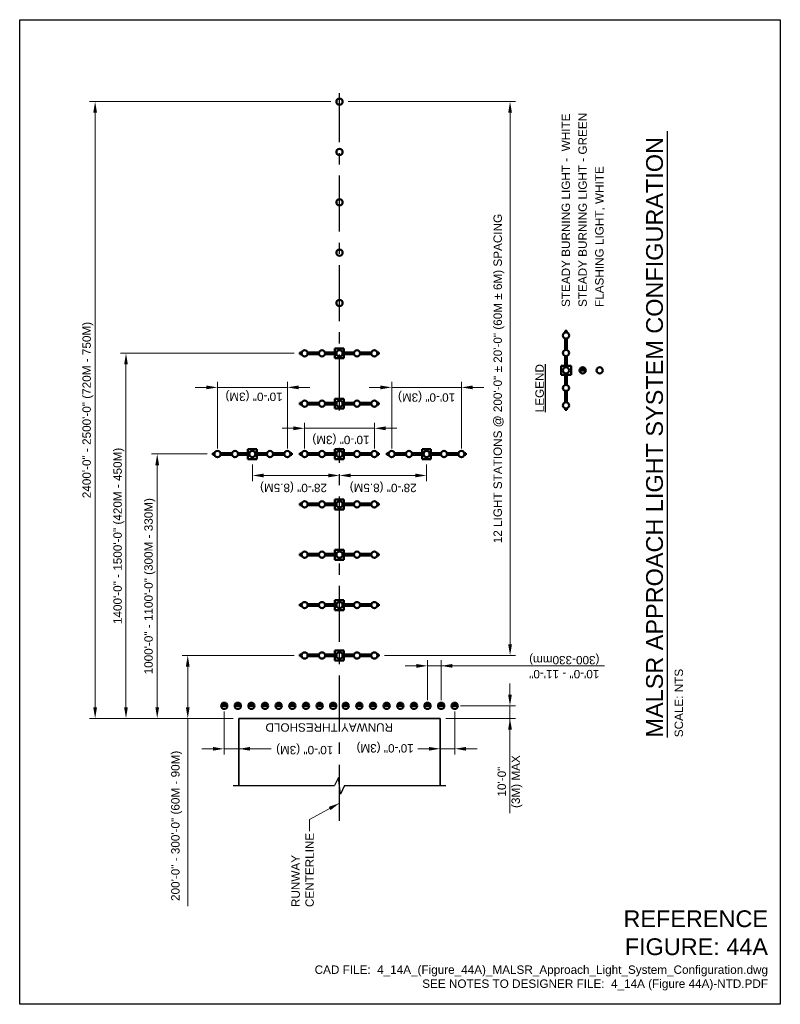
# Model space of a CAD drawing. Header units: inches. Extents: x 0 to 8.5, y 0 to 11.
import ezdxf
from ezdxf.enums import TextEntityAlignment as Align

# ---------------------------------------------------------------- set-up
doc = ezdxf.new("R2010")
doc.units = ezdxf.units.IN
doc.header["$LTSCALE"] = 0.5
doc.header["$MEASUREMENT"] = 0
doc.header["$PDSIZE"] = 2
doc.linetypes.add('CENTER', pattern=[2, 1.25, -0.25, 0.25, -0.25])
doc.layers.get('0').update_dxf_attribs({"linetype": 'CONTINUOUS'})
doc.layers.get('DEFPOINTS').update_dxf_attribs({"linetype": 'CONTINUOUS'})
for name, color, linetype, lineweight in [('C-RUNW-EDGE', 6, 'CONTINUOUS', 35), ('E-AFLD-LITE-APPR', 203, 'CONTINUOUS', 50), ('E-AFLD-LITE-APPR @ 1', 203, 'CONTINUOUS', 50), ('E-AFLD-LITE-THRS @ 1', 203, 'CONTINUOUS', 50), ('G-ANNO-RDME', 5, 'CONTINUOUS', 18)]:
    doc.layers.add(name, color=color, linetype=linetype, lineweight=lineweight)
for name, color, linetype in [('G-ANNO-DIMS', 7, 'CONTINUOUS'), ('G-ANNO-TEXT', 7, 'CONTINUOUS'), ('G-ANNO-TTLB', 7, 'CONTINUOUS')]:
    doc.layers.add(name, color=color, linetype=linetype)
doc.styles.add('00-E-TITLE-1_1', font='arial.ttf', dxfattribs={"height": 0.1875})
doc.styles.add('01-E-BLDG-1_1', font='arial.ttf', dxfattribs={"height": 0.09375})
doc.dimstyles.new('01-E-BLDG-1_1', dxfattribs={"dimtxt": 0.09375, "dimasz": 0.125, "dimexe": 0.0625, "dimexo": 0.0625, "dimgap": 0.0625, "dimtad": 1, "dimdec": 4, "dimzin": 3, "dimdsep": 46, "dimlunit": 4, "dimtxsty": '01-E-BLDG-1_1', "dimcen": 0.0625, "dimclrd": 1, "dimclre": 1, "dimclrt": 256, "dimazin": 0, "dimtfac": 1, "dimtdec": 4, "dimtmove": 1, "dimatfit": 3, "dimfxl": 1, "dimfrac": 2, "dimtolj": 1, "dimtzin": 3, "dimlwd": 0, "dimlwe": 0, "dimarcsym": 0})

# ---------------------------------------------------------------- blocks, each defined once
blk = doc.blocks.new('*D5')
at = {"layer": 'DEFPOINTS', "color": 0, "transparency": 16777216}
for p in [(0.843, 10.085), (3.539, 10.085), (1.565, 3.194)]:
    blk.add_point(p, dxfattribs=at)
at = {"layer": 'G-ANNO-DIMS', "color": 1, "lineweight": 0, "transparency": 16777216}
for p, q in [((3.477, 10.085), (0.781, 10.085)), ((0.843, 3.319), (0.843, 9.96)), ((1.502, 3.194), (0.781, 3.194))]:
    blk.add_line(p, q, dxfattribs=at)
at = {"layer": 'G-ANNO-DIMS', "color": 1, "transparency": 16777216}
for points in [[(0.822, 9.96), (0.864, 9.96), (0.843, 10.085)], [(0.822, 3.319), (0.864, 3.319), (0.843, 3.194)]]:
    blk.add_solid(points, dxfattribs=at)
at = {"layer": 'G-ANNO-DIMS', "transparency": 16777216, "insert": (0.762, 6.639), "char_height": 0.09375, "attachment_point": 5, "rotation": 90, "style": '01-E-BLDG-1_1'}
blk.add_mtext('\\A1;2400\'-0" - 2500\'-0" (720M - 750M)', dxfattribs=at)
blk = doc.blocks.new('*D7')
at = {"layer": 'DEFPOINTS', "color": 0, "transparency": 16777216}
for p in [(1.188, 7.273), (3.131, 7.273), (2.449, 3.194)]:
    blk.add_point(p, dxfattribs=at)
at = {"layer": 'G-ANNO-DIMS', "color": 1, "lineweight": 0, "transparency": 16777216}
for p, q in [((3.069, 7.273), (1.126, 7.273)), ((1.188, 3.319), (1.188, 7.148)), ((2.386, 3.194), (1.126, 3.194))]:
    blk.add_line(p, q, dxfattribs=at)
at = {"layer": 'G-ANNO-DIMS', "color": 1, "transparency": 16777216}
for points in [[(1.167, 7.148), (1.209, 7.148), (1.188, 7.273)], [(1.167, 3.319), (1.209, 3.319), (1.188, 3.194)]]:
    blk.add_solid(points, dxfattribs=at)
at = {"layer": 'G-ANNO-DIMS', "transparency": 16777216, "insert": (1.108, 5.233), "char_height": 0.09375, "attachment_point": 5, "rotation": 90, "style": '01-E-BLDG-1_1'}
blk.add_mtext('\\A1;1400\'-0" - 1500\'-0" (420M - 450M)', dxfattribs=at)
blk = doc.blocks.new('*D8')
at = {"layer": 'DEFPOINTS', "color": 0, "transparency": 16777216}
for p in [(1.537, 6.148), (2.159, 6.148), (2.449, 3.194)]:
    blk.add_point(p, dxfattribs=at)
at = {"layer": 'G-ANNO-DIMS', "color": 1, "lineweight": 0, "transparency": 16777216}
for p, q in [((2.096, 6.148), (1.474, 6.148)), ((1.537, 3.319), (1.537, 6.023)), ((2.386, 3.194), (1.474, 3.194))]:
    blk.add_line(p, q, dxfattribs=at)
at = {"layer": 'G-ANNO-DIMS', "color": 1, "transparency": 16777216}
for points in [[(1.516, 6.023), (1.558, 6.023), (1.537, 6.148)], [(1.516, 3.319), (1.558, 3.319), (1.537, 3.194)]]:
    blk.add_solid(points, dxfattribs=at)
at = {"layer": 'G-ANNO-DIMS', "transparency": 16777216, "insert": (1.454, 4.671), "char_height": 0.09375, "attachment_point": 5, "rotation": 90, "style": '01-E-BLDG-1_1'}
blk.add_mtext('\\A1;1000\'-0" - 1100\'-0" (300M - 330M)', dxfattribs=at)
blk = doc.blocks.new('*D9')
at = {"layer": 'DEFPOINTS', "color": 0, "transparency": 16777216}
for p in [(1.878, 3.898), (3.131, 3.898), (2.449, 3.194)]:
    blk.add_point(p, dxfattribs=at)
at = {"layer": 'G-ANNO-DIMS', "color": 1, "lineweight": 0, "transparency": 16777216}
for p, q in [((3.069, 3.898), (1.815, 3.898)), ((1.878, 3.319), (1.878, 3.773)), ((2.386, 3.194), (1.815, 3.194)), ((1.878, 1.096), (1.878, 3.194))]:
    blk.add_line(p, q, dxfattribs=at)
at = {"layer": 'G-ANNO-DIMS', "color": 1, "transparency": 16777216}
for points in [[(1.857, 3.773), (1.899, 3.773), (1.878, 3.898)], [(1.857, 3.319), (1.899, 3.319), (1.878, 3.194)]]:
    blk.add_solid(points, dxfattribs=at)
at = {"layer": 'G-ANNO-DIMS', "transparency": 16777216, "insert": (1.754, 1.994), "char_height": 0.09375, "attachment_point": 5, "rotation": 90, "style": '01-E-BLDG-1_1'}
blk.add_mtext('\\A1;200\'-0" - 300\'-0" (60M - 90M)', dxfattribs=at)
blk = doc.blocks.new('ACLLEL')
at = {"color": 0, "linetype": 'Continuous'}
for p, q in [((0.0013, 0.0553), (-0.0011, 0.0553)), ((-0.0011, 0.0553), (-0.0011, 0.0529)), ((0.0013, 0.0529), (0.0013, 0.0553)), ((-0.0011, 0.0446), (-0.0011, 0.0286)), ((0.0013, 0.0285), (0.0013, 0.0446)), ((-0.0011, 0.0202), (-0.0011, 0.0042)), ((0.0013, 0.0041), (0.0013, 0.0202)), ((-0.0069, 0.0063), (-0.0069, -0.0062)), ((-0.0011, 0.0063), (-0.0069, 0.0063)), ((0.007, 0.0063), (0.0013, 0.0063)), ((0.007, -0.0062), (0.007, 0.0063)), ((-0.0069, -0.0062), (-0.0011, -0.0062)), ((-0.0011, -0.0042), (-0.0011, -0.0202)), ((0.0013, -0.0202), (0.0013, -0.0041)), ((0.0013, -0.0062), (0.007, -0.0062)), ((-0.0011, -0.0286), (-0.0011, -0.0446)), ((0.0013, -0.0446), (0.0013, -0.0285)), ((-0.0011, -0.0529), (-0.0011, -0.0551)), ((0.0013, -0.0551), (0.0013, -0.0529)), ((-0.0011, -0.0551), (0.0013, -0.0551))]:
    blk.add_line(p, q, dxfattribs=at)
for centre in [(0, 0), (0, -0.0488)]:
    blk.add_circle(centre, 0.00434, dxfattribs=at)
for centre in [(0, 0.0488), (0, 0.0244), (0, -0.0244)]:
    blk.add_arc(centre, 0.00434, 90, 89.9994, dxfattribs=at)
blk = doc.blocks.new('THL')
at = {"linetype": 'Continuous'}
h = blk.add_hatch(color=0, dxfattribs=at)
h.dxf.hatch_style = 1
h.paths.add_polyline_path([(0, -0.278, 0.997523), (0, 0.278)])
at = {"color": 0, "linetype": 'Continuous'}
blk.add_line((0, 0.278), (0, -0.278), dxfattribs=at)
blk.add_circle((-0.001, 0), 0.278, dxfattribs=at)
blk.add_arc((-0.001, 0), 0.278, 270.14204, 89.85796, dxfattribs=at)
blk = doc.blocks.new('*D11')
at = {"layer": 'DEFPOINTS', "color": 0, "transparency": 16777216}
for p in [(4.157, 6.892), (4.157, 6.147), (4.937, 6.147)]:
    blk.add_point(p, dxfattribs=at)
at = {"layer": 'G-ANNO-DIMS', "color": 1, "lineweight": 0, "transparency": 16777216}
for p, q in [((4.157, 6.21), (4.157, 6.954)), ((4.937, 6.21), (4.937, 6.954)), ((4.032, 6.892), (3.907, 6.892)), ((4.937, 6.892), (4.157, 6.892)), ((5.062, 6.892), (5.187, 6.892))]:
    blk.add_line(p, q, dxfattribs=at)
at = {"layer": 'G-ANNO-DIMS', "color": 1, "transparency": 16777216}
for points in [[(4.032, 6.913), (4.032, 6.871), (4.157, 6.892)], [(5.062, 6.913), (5.062, 6.871), (4.937, 6.892)]]:
    blk.add_solid(points, dxfattribs=at)
at = {"layer": 'G-ANNO-DIMS', "transparency": 16777216, "insert": (4.547, 6.793), "char_height": 0.09375, "attachment_point": 5, "rotation": 180, "style": '01-E-BLDG-1_1'}
blk.add_mtext('\\A1;10\'-0" (3M)', dxfattribs=at)
blk = doc.blocks.new('*D12')
at = {"layer": 'DEFPOINTS', "color": 0, "transparency": 16777216}
for p in [(3.184, 6.435), (3.184, 6.147), (3.964, 6.147)]:
    blk.add_point(p, dxfattribs=at)
at = {"layer": 'G-ANNO-DIMS', "color": 1, "lineweight": 0, "transparency": 16777216}
for p, q in [((3.184, 6.21), (3.184, 6.498)), ((3.964, 6.21), (3.964, 6.498)), ((3.059, 6.435), (2.934, 6.435)), ((3.964, 6.435), (3.184, 6.435)), ((4.089, 6.435), (4.214, 6.435))]:
    blk.add_line(p, q, dxfattribs=at)
at = {"layer": 'G-ANNO-DIMS', "color": 1, "transparency": 16777216}
for points in [[(3.059, 6.456), (3.059, 6.414), (3.184, 6.435)], [(4.089, 6.456), (4.089, 6.414), (3.964, 6.435)]]:
    blk.add_solid(points, dxfattribs=at)
at = {"layer": 'G-ANNO-DIMS', "transparency": 16777216, "insert": (3.59, 6.319), "char_height": 0.09375, "attachment_point": 5, "rotation": 180, "style": '01-E-BLDG-1_1'}
blk.add_mtext('\\A1;10\'-0" (3M)', dxfattribs=at)
blk = doc.blocks.new('*D13')
at = {"layer": 'DEFPOINTS', "color": 0, "transparency": 16777216}
for p in [(2.211, 6.892), (2.211, 6.147), (2.991, 6.147)]:
    blk.add_point(p, dxfattribs=at)
at = {"layer": 'G-ANNO-DIMS', "color": 1, "lineweight": 0, "transparency": 16777216}
for p, q in [((2.211, 6.21), (2.211, 6.954)), ((2.991, 6.21), (2.991, 6.954)), ((2.086, 6.892), (1.961, 6.892)), ((2.991, 6.892), (2.211, 6.892)), ((3.116, 6.892), (3.241, 6.892))]:
    blk.add_line(p, q, dxfattribs=at)
at = {"layer": 'G-ANNO-DIMS', "color": 1, "transparency": 16777216}
for points in [[(2.086, 6.913), (2.086, 6.871), (2.211, 6.892)], [(3.116, 6.913), (3.116, 6.871), (2.991, 6.892)]]:
    blk.add_solid(points, dxfattribs=at)
at = {"layer": 'G-ANNO-DIMS', "transparency": 16777216, "insert": (2.619, 6.801), "char_height": 0.09375, "attachment_point": 5, "rotation": 180, "style": '01-E-BLDG-1_1'}
blk.add_mtext('\\A1;10\'-0" (3M)', dxfattribs=at)
blk = doc.blocks.new('*D14')
at = {"layer": 'DEFPOINTS', "color": 0, "transparency": 16777216}
for p in [(2.601, 6.092), (3.574, 6.092), (2.601, 5.908)]:
    blk.add_point(p, dxfattribs=at)
at = {"layer": 'G-ANNO-DIMS', "color": 1, "lineweight": 0, "transparency": 16777216}
for p, q in [((2.601, 6.03), (2.601, 5.846)), ((3.449, 5.908), (2.726, 5.908))]:
    blk.add_line(p, q, dxfattribs=at)
at = {"layer": 'G-ANNO-DIMS', "color": 1, "transparency": 16777216}
for points in [[(2.726, 5.929), (2.726, 5.887), (2.601, 5.908)], [(3.449, 5.929), (3.449, 5.887), (3.574, 5.908)]]:
    blk.add_solid(points, dxfattribs=at)
at = {"layer": 'G-ANNO-DIMS', "transparency": 16777216, "insert": (3.06, 5.783), "char_height": 0.09375, "attachment_point": 5, "rotation": 180, "style": '01-E-BLDG-1_1'}
blk.add_mtext('\\A1;28\'-0" (8.5M)', dxfattribs=at)
blk = doc.blocks.new('*D15')
at = {"layer": 'DEFPOINTS', "color": 0, "transparency": 16777216}
for p in [(3.574, 6.092), (4.546, 6.092), (3.574, 5.908)]:
    blk.add_point(p, dxfattribs=at)
at = {"layer": 'G-ANNO-DIMS', "color": 1, "lineweight": 0, "transparency": 16777216}
for p, q in [((4.546, 6.03), (4.546, 5.846)), ((4.421, 5.908), (3.699, 5.908))]:
    blk.add_line(p, q, dxfattribs=at)
at = {"layer": 'G-ANNO-DIMS', "color": 1, "transparency": 16777216}
for points in [[(3.699, 5.929), (3.699, 5.887), (3.574, 5.908)], [(4.421, 5.929), (4.421, 5.887), (4.546, 5.908)]]:
    blk.add_solid(points, dxfattribs=at)
at = {"layer": 'G-ANNO-DIMS', "transparency": 16777216, "insert": (4.062, 5.783), "char_height": 0.09375, "attachment_point": 5, "rotation": 180, "style": '01-E-BLDG-1_1'}
blk.add_mtext('\\A1;28\'-0" (8.5M)', dxfattribs=at)
blk = doc.blocks.new('*D16')
at = {"layer": 'DEFPOINTS', "color": 0, "transparency": 16777216}
for p in [(4.558, 3.781), (4.558, 3.335), (4.71, 3.335)]:
    blk.add_point(p, dxfattribs=at)
at = {"layer": 'G-ANNO-DIMS', "color": 1, "lineweight": 0, "transparency": 16777216}
for p, q in [((4.433, 3.781), (4.308, 3.781)), ((4.558, 3.397), (4.558, 3.844)), ((4.71, 3.781), (4.558, 3.781)), ((4.71, 3.781), (4.558, 3.781)), ((4.71, 3.397), (4.71, 3.844)), ((6.535, 3.781), (4.71, 3.781)), ((4.835, 3.781), (4.96, 3.781))]:
    blk.add_line(p, q, dxfattribs=at)
at = {"layer": 'G-ANNO-DIMS', "color": 1, "transparency": 16777216}
for points in [[(4.433, 3.802), (4.433, 3.76), (4.558, 3.781)], [(4.835, 3.802), (4.835, 3.76), (4.71, 3.781)]]:
    blk.add_solid(points, dxfattribs=at)
at = {"layer": 'G-ANNO-DIMS', "transparency": 16777216, "insert": (6.086, 3.781), "char_height": 0.09375, "attachment_point": 5, "rotation": 180, "style": '01-E-BLDG-1_1'}
blk.add_mtext('\\A1;10\'-0" - 11\'-0"\\P(300-330mm)', dxfattribs=at)
blk = doc.blocks.new('*D17')
at = {"layer": 'DEFPOINTS', "color": 0, "transparency": 16777216}
for p in [(4.862, 3.335), (4.699, 3.194), (4.699, 2.855)]:
    blk.add_point(p, dxfattribs=at)
at = {"layer": 'G-ANNO-DIMS', "color": 1, "lineweight": 0, "transparency": 16777216}
for p, q in [((4.862, 3.272), (4.862, 2.792)), ((4.574, 2.855), (4.449, 2.855)), ((4.862, 2.855), (4.699, 2.855)), ((4.987, 2.855), (5.112, 2.855))]:
    blk.add_line(p, q, dxfattribs=at)
at = {"layer": 'G-ANNO-DIMS', "color": 1, "transparency": 16777216}
for points in [[(4.574, 2.875), (4.574, 2.834), (4.699, 2.855)], [(4.987, 2.875), (4.987, 2.834), (4.862, 2.855)]]:
    blk.add_solid(points, dxfattribs=at)
at = {"layer": 'G-ANNO-DIMS', "transparency": 16777216, "insert": (4.084, 2.874), "char_height": 0.09375, "attachment_point": 5, "rotation": 180, "style": '01-E-BLDG-1_1'}
blk.add_mtext('\\A1;10\'-0" (3M)', dxfattribs=at)
blk = doc.blocks.new('*D18')
at = {"layer": 'DEFPOINTS', "color": 0, "transparency": 16777216}
for p in [(4.862, 3.335), (4.699, 3.194), (5.479, 3.194)]:
    blk.add_point(p, dxfattribs=at)
at = {"layer": 'G-ANNO-DIMS', "color": 1, "lineweight": 0, "transparency": 16777216}
for p, q in [((5.479, 3.46), (5.479, 3.585)), ((4.925, 3.335), (5.541, 3.335)), ((5.479, 3.335), (5.479, 3.194)), ((5.479, 3.335), (5.479, 3.194)), ((4.761, 3.194), (5.541, 3.194)), ((5.479, 2.135), (5.479, 3.194)), ((5.479, 3.069), (5.479, 2.944))]:
    blk.add_line(p, q, dxfattribs=at)
at = {"layer": 'G-ANNO-DIMS', "color": 1, "transparency": 16777216}
for points in [[(5.458, 3.46), (5.5, 3.46), (5.479, 3.335)], [(5.458, 3.069), (5.5, 3.069), (5.479, 3.194)]]:
    blk.add_solid(points, dxfattribs=at)
at = {"layer": 'G-ANNO-DIMS', "transparency": 16777216, "insert": (5.479, 2.488), "char_height": 0.0938, "attachment_point": 5, "rotation": 90, "style": '01-E-BLDG-1_1'}
blk.add_mtext('\\A1;10\'-0"\\P(3M) MAX', dxfattribs=at)
blk = doc.blocks.new('*D19')
at = {"layer": 'DEFPOINTS', "color": 0, "transparency": 16777216}
for p in [(2.285, 3.335), (2.449, 3.194), (2.285, 2.854)]:
    blk.add_point(p, dxfattribs=at)
at = {"layer": 'G-ANNO-DIMS', "color": 1, "lineweight": 0, "transparency": 16777216}
for p, q in [((2.285, 3.272), (2.285, 2.792)), ((2.16, 2.854), (2.035, 2.854)), ((2.449, 2.854), (2.285, 2.854)), ((2.449, 2.854), (2.285, 2.854)), ((2.812, 2.854), (2.449, 2.854)), ((2.574, 2.854), (2.699, 2.854))]:
    blk.add_line(p, q, dxfattribs=at)
at = {"layer": 'G-ANNO-DIMS', "color": 1, "transparency": 16777216}
for points in [[(2.16, 2.875), (2.16, 2.834), (2.285, 2.854)], [(2.574, 2.875), (2.574, 2.834), (2.449, 2.854)]]:
    blk.add_solid(points, dxfattribs=at)
at = {"layer": 'G-ANNO-DIMS', "transparency": 16777216, "insert": (3.185, 2.854), "char_height": 0.09375, "attachment_point": 5, "rotation": 180, "style": '01-E-BLDG-1_1'}
blk.add_mtext('\\A1;10\'-0" (3M)', dxfattribs=at)
blk = doc.blocks.new('A$C35DD6B74')
at = {"layer": 'E-AFLD-LITE-APPR', "linetype": 'Continuous'}
blk.add_circle((0, 0), 0.0347, dxfattribs=at)
blk = doc.blocks.new('BREAK')
at = {"color": 0, "linetype": 'Continuous', "flags": 128}
blk.add_lwpolyline([(0, 0), (0.046625, 0.097375), (0.069125, -0.090125), (0.112375, 0)], dxfattribs=at)
blk = doc.blocks.new('*D21')
at = {"layer": 'DEFPOINTS', "color": 0, "transparency": 16777216}
for p in [(3.608, 10.085), (5.48, 10.085), (4.015, 3.898)]:
    blk.add_point(p, dxfattribs=at)
at = {"layer": 'G-ANNO-DIMS', "color": 1, "lineweight": 0, "transparency": 16777216}
for p, q in [((3.671, 10.085), (5.542, 10.085)), ((5.48, 4.023), (5.48, 9.96)), ((4.077, 3.898), (5.542, 3.898))]:
    blk.add_line(p, q, dxfattribs=at)
at = {"layer": 'G-ANNO-DIMS', "color": 1, "transparency": 16777216}
for points in [[(5.459, 9.96), (5.501, 9.96), (5.48, 10.085)], [(5.459, 4.023), (5.501, 4.023), (5.48, 3.898)]]:
    blk.add_solid(points, dxfattribs=at)
at = {"layer": 'G-ANNO-DIMS', "transparency": 16777216, "insert": (5.356, 6.991), "char_height": 0.09375, "attachment_point": 5, "rotation": 90, "style": '01-E-BLDG-1_1'}
blk.add_mtext('\\A1;12 LIGHT STATIONS @ 200\'-0" %%P 20\'-0" (60M %%P 6M) SPACING', dxfattribs=at)

msp = doc.modelspace()

# ---------------------------------------------------------------- linework, layer by layer
at = {"layer": 'C-RUNW-EDGE'}
for p, q in [((2.44877, 3.19403), (4.69877, 3.19403)), ((2.44877, 2.44403), (2.44877, 3.19403)), ((4.69877, 2.44403), (4.69877, 3.19403))]:
    msp.add_line(p, q, dxfattribs=at)
at = {"layer": 'G-ANNO-DIMS', "linetype": 'CENTER'}
for p, q in [((3.57377, 6.63287), (3.57377, 10.1784)), ((3.57377, 2.04929), (3.57377, 6.21708))]:
    msp.add_line(p, q, dxfattribs=at)
at = {"layer": 'G-ANNO-TEXT', "linetype": 'Continuous', "lineweight": 30}
msp.add_line((7.23987, 2.98021), (7.23987, 9.75296), dxfattribs=at)
at = {"layer": 'G-ANNO-TEXT', "color": 1}
for p, q in [((2.38627, 2.44403), (3.51803, 2.44403)), ((3.63041, 2.44403), (4.76127, 2.44403))]:
    msp.add_line(p, q, dxfattribs=at)
at = {"layer": 'G-ANNO-TTLB'}
msp.add_lwpolyline([(0, 11), (8.5, 11), (8.5, 0), (0, 0)], close=True, dxfattribs=at)

# ---------------------------------------------------------------- block references
at = {"layer": 'E-AFLD-LITE-APPR', "rotation": 90}
for p in [(3.57377, 10.08465), (3.57377, 9.52215), (3.57377, 8.95965), (3.57377, 8.39715), (3.57377, 7.83465), (6.48174, 7.08175)]:
    msp.add_blockref('A$C35DD6B74', p, dxfattribs=at)
at = {"layer": 'E-AFLD-LITE-APPR', "xscale": 8, "yscale": 8, "zscale": 8}
msp.add_blockref('ACLLEL', (6.10534, 7.08175), dxfattribs=at)
at = {"layer": 'E-AFLD-LITE-APPR', "xscale": 8, "yscale": 8, "zscale": 8, "rotation": 90}
for p in [(3.57377, 7.27215), (3.57377, 6.70965), (2.60102, 6.14715), (3.57377, 6.14715), (4.54652, 6.14715), (3.57377, 5.58465), (3.57377, 5.02215), (3.57377, 4.45965), (3.57377, 3.89715)]:
    msp.add_blockref('ACLLEL', p, dxfattribs=at)
at = {"layer": 'E-AFLD-LITE-APPR @ 1', "xscale": 0.125, "yscale": 0.125, "zscale": 0.125, "rotation": 90}
for p in [(3.19895, 3.33474), (3.3512, 3.33474), (3.50345, 3.33474), (3.64408, 3.33474), (3.79633, 3.33474), (3.94858, 3.33474), (4.10083, 3.33474), (4.25308, 3.33474), (4.40533, 3.33474), (4.55758, 3.33474), (4.70983, 3.33474), (4.86208, 3.33474)]:
    msp.add_blockref('THL', p, dxfattribs=at)
at = {"layer": 'E-AFLD-LITE-THRS @ 1', "xscale": 0.125, "yscale": 0.125, "zscale": 0.125, "rotation": 90}
for p in [(6.29154, 7.08184), (2.28545, 3.33465), (2.4377, 3.33474), (2.58995, 3.33474), (2.7422, 3.33474), (2.89445, 3.33474), (3.0467, 3.33474)]:
    msp.add_blockref('THL', p, dxfattribs=at)
at = {"layer": 'G-ANNO-TEXT', "color": 1, "rotation": 179.9999999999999}
msp.add_blockref('BREAK', (3.63041, 2.44403), dxfattribs=at)

# ---------------------------------------------------------------- texts
at = {"layer": 'G-ANNO-RDME', "attachment_point": 9, "rotation": 0}
for s, insert, char_height, width, style in [('REFERENCE FIGURE: 44A', (8.36242, 0.54687), 0.1875, 1.660137, '00-E-TITLE-1_1'), ('CAD FILE:  4_14A_(Figure_44A)_MALSR_Approach_Light_System_Configuration.dwg\\PSEE NOTES TO DESIGNER FILE:  4_14A (Figure 44A)-NTD.PDF', (8.36242, 0.15554), 0.09375, 5.3780376, '01-E-BLDG-1_1')]:
    msp.add_mtext(s, dxfattribs=dict(at, insert=insert, char_height=char_height, width=width, style=style))
at = {"layer": 'G-ANNO-TEXT', "style": '00-E-TITLE-1_1'}
msp.add_text('MALSR APPROACH LIGHT SYSTEM CONFIGURATION', height=0.1875, rotation=90, dxfattribs=at).set_placement((7.2442, 2.98061), align=Align.BOTTOM_LEFT)
at = {"layer": 'G-ANNO-TEXT', "style": '01-E-BLDG-1_1'}
msp.add_text('SCALE: NTS', height=0.09375, rotation=90, dxfattribs=at).set_placement((7.31885, 2.98389), align=Align.TOP_LEFT)
at = {"layer": 'G-ANNO-TEXT', "char_height": 0.09375, "style": '01-E-BLDG-1_1'}
for s, insert, width, attachment_point, rotation in [('\\A1;STEADY BURNING LIGHT -  WHITE', (6.05605, 7.79074), 2.4324752, 1, 90), ('\\A1;STEADY BURNING LIGHT - GREEN', (6.24355, 7.79074), 2.4324752, 1, 90), ('\\A1;FLASHING LIGHT, WHITE', (6.43105, 7.79074), 2.4324752, 1, 90), ('\\A1;{\\LLEGEND}', (5.76337, 6.61394), 0.6397303, 1, 90), ('\\A1;RUNWAY THRESHOLD', (3.45955, 3.0934), 1.7402408, 5, 180), ('\\A1;RUNWAY CENTERLINE', (3.03647, 1.08669), 0.8716718, 1, 90)]:
    msp.add_mtext(s, dxfattribs=dict(at, insert=insert, width=width, attachment_point=attachment_point, rotation=rotation))

# ---------------------------------------------------------------- dimensions: what is measured, and where the dimension line sits
at = {"layer": 'G-ANNO-DIMS'}
for base, p1, p2, angle, text, picture, middle in [((0.84329, 10.08465), (1.56489, 3.19403), (3.53906, 10.08465), 90, '2400\'-0" - 2500\'-0" (720M - 750M)', '*D5', (0.88546, 6.63934)), ((1.18814, 7.2728), (2.44877, 3.19403), (3.13147, 7.2728), 90, '1400\'-0" - 1500\'-0" (420M - 450M)', '*D7', (1.23156, 5.23342)), ((1.53678, 6.1478), (2.44877, 3.19403), (2.15872, 6.1478), 90, '1000\'-0" - 1100\'-0" (300M - 330M)', '*D8', (1.57828, 4.67092)), ((4.55758, 3.78121), (4.70983, 3.33465), (4.55758, 3.33465), 180, '10\'-0" - 11\'-0"\\X(300-330mm)', '*D16', (6.08615, 3.84244)), ((1.87784, 3.8978), (2.44877, 3.19403), (3.13147, 3.8978), 90, '200\'-0" - 300\'-0" (60M - 90M)', '*D9', (1.8127, 1.9937)), ((5.47897, 3.19403), (4.86208, 3.33465), (4.69877, 3.19403), 90, '10\'-0"\\X(3M) MAX', '*D18', (5.43442, 2.48762))]:
    dim = msp.add_linear_dim(base=base, p1=p1, p2=p2, angle=angle, text=text, dimstyle='01-E-BLDG-1_1', dxfattribs=at)
    dim.commit()
    dim.dimension.update_dxf_attribs({"geometry": picture, "text_midpoint": middle, "dimtype": 160})
dim = msp.add_linear_dim(base=(5.47971, 10.08465), p1=(4.01474, 3.8978), p2=(3.60848, 10.08465), angle=90, text='12 LIGHT STATIONS @ 200\'-0" %%P 20\'-0" (60M %%P 6M) SPACING', dimstyle='01-E-BLDG-1_1', dxfattribs=at)
dim.commit()
dim.dimension.update_dxf_attribs({"geometry": '*D21', "text_midpoint": (5.35569, 6.99123)})
for base, p1, p2, picture, middle in [((2.21102, 6.89175), (2.99102, 6.14715), (2.21102, 6.14715), '*D13', (2.61858, 6.80107)), ((4.15652, 6.89175), (4.93652, 6.14715), (4.15652, 6.14715), '*D11', (4.54652, 6.79262)), ((3.18377, 6.43505), (3.96377, 6.14715), (3.18377, 6.14715), '*D12', (3.58983, 6.31933))]:
    dim = msp.add_linear_dim(base=base, p1=p1, p2=p2, angle=180, text='10\'-0" (3M)', dimstyle='01-E-BLDG-1_1', dxfattribs=at)
    dim.commit()
    dim.dimension.update_dxf_attribs({"geometry": picture, "text_midpoint": middle, "dimtype": 160, "text_rotation": 180})
for base, p1, p2, text, override, picture, middle in [((2.6008, 5.9081), (3.57355, 6.09227), (2.6008, 6.09227), '28\'-0" (8.5M)', {"dimse1": 1}, '*D14', (3.06041, 5.7828)), ((3.57355, 5.9081), (4.5463, 6.09227), (3.57355, 6.09227), '28\'-0" (8.5M)', {"dimse2": 1}, '*D15', (4.06213, 5.7828)), ((2.28545, 2.8544), (2.44877, 3.19403), (2.28545, 3.33457), '10\'-0" (3M)', {"dimse1": 1}, '*D19', (3.18455, 2.77786)), ((4.69877, 2.85463), (4.86208, 3.33465), (4.69877, 3.19403), '10\'-0" (3M)', {"dimse2": 1, "dimtmove": 1}, '*D17', (4.08398, 2.87402))]:
    dim = msp.add_linear_dim(base=base, p1=p1, p2=p2, angle=180, text=text, dimstyle='01-E-BLDG-1_1', override=override, dxfattribs=at)
    dim.commit()
    dim.dimension.update_dxf_attribs({"geometry": picture, "text_midpoint": middle, "dimtype": 160, "text_rotation": 180})

# ---------------------------------------------------------------- leaders
at = {"layer": 'G-ANNO-TEXT'}
msp.add_leader([(3.57377, 2.24691), (3.2387, 2.06629), (3.2387, 1.93572)], dimstyle='01-E-BLDG-1_1', dxfattribs=at)

doc.saveas('drawing.dxf')
